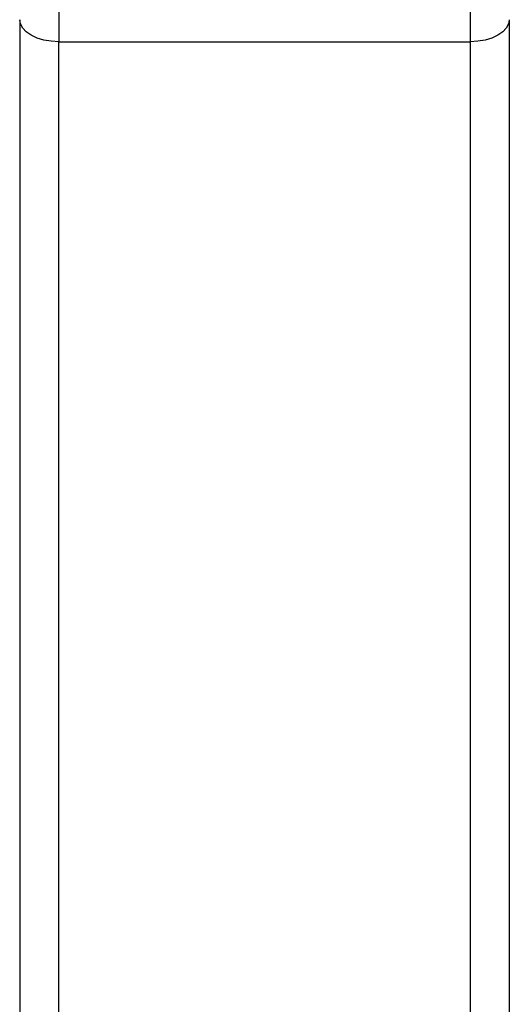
# Model space of a CAD drawing. Header units: millimetres. Extents: x 277 to 1383, y -326 to 567.
# Tile 3 of 17: x 626 to 651, y -252 to -202. Entities that reach past the tile are written whole.
import ezdxf

# ---------------------------------------------------------------- set-up
doc = ezdxf.new("R2010")
doc.units = ezdxf.units.MM

msp = doc.modelspace()

# ---------------------------------------------------------------- linework, layer by layer
at = {"color": 7, "linetype": 'Continuous', "lineweight": 25}
for p, q in [((627.72, -179.365), (627.72, -203.262)), ((648.72, -179.365), (648.72, -203.262)), ((627.72, -203.262), (648.72, -203.262)), ((627.72, -273.424), (627.72, -203.262)), ((648.72, -203.262), (648.72, -273.424))]:
    msp.add_line(p, q, dxfattribs=at)
at = {"color": 7, "linetype": 'Continuous', "lineweight": 25, "flags": 128}
for points in [[(627.72, -203.262), (627.33, -203.24), (626.954, -203.176), (626.609, -203.072), (626.305, -202.932), (626.057, -202.761), (625.872, -202.567), (625.758, -202.355), (625.72, -202.136)], [(650.72, -202.136), (650.681, -202.355), (650.567, -202.567), (650.383, -202.761), (650.134, -202.932), (649.831, -203.072), (649.485, -203.176), (649.11, -203.24), (648.72, -203.262)]]:
    msp.add_lwpolyline(points, dxfattribs=at)
at = {"color": 7, "linetype": 'Continuous', "lineweight": 25}
msp.add_open_spline([(625.72, -202.136), (625.72, -223.505), (625.72, -247.648), (625.72, -273.053)], degree=3, dxfattribs=at)
msp.add_open_spline([(650.72, -202.136), (650.72, -202.516), (650.72, -203.276), (650.72, -204.423), (650.72, -205.575), (650.72, -206.732), (650.72, -207.894), (650.72, -209.062), (650.72, -210.235), (650.72, -211.413), (650.72, -212.596), (650.72, -213.785), (650.72, -214.978), (650.72, -216.178), (650.72, -217.382), (650.72, -221.023), (650.72, -227.194), (650.72, -236.049), (650.72, -245.095), (650.72, -252.111), (650.72, -256.976), (650.72, -259.632), (650.72, -262.297), (650.72, -264.971), (650.72, -267.655), (650.72, -270.349), (650.72, -272.151), (650.72, -273.053)], degree=3, knots=[0, 0, 0, 0, 0.017823, 0.03564, 0.053452, 0.071261, 0.089067, 0.106871, 0.124674, 0.142478, 0.160282, 0.178088, 0.195897, 0.213711, 0.231529, 0.249352, 0.374673, 0.500001, 0.625322, 0.750649, 0.786289, 0.82191, 0.85752, 0.893126, 0.928736, 0.964359, 1, 1, 1, 1], dxfattribs=at)

doc.saveas('drawing.dxf')
